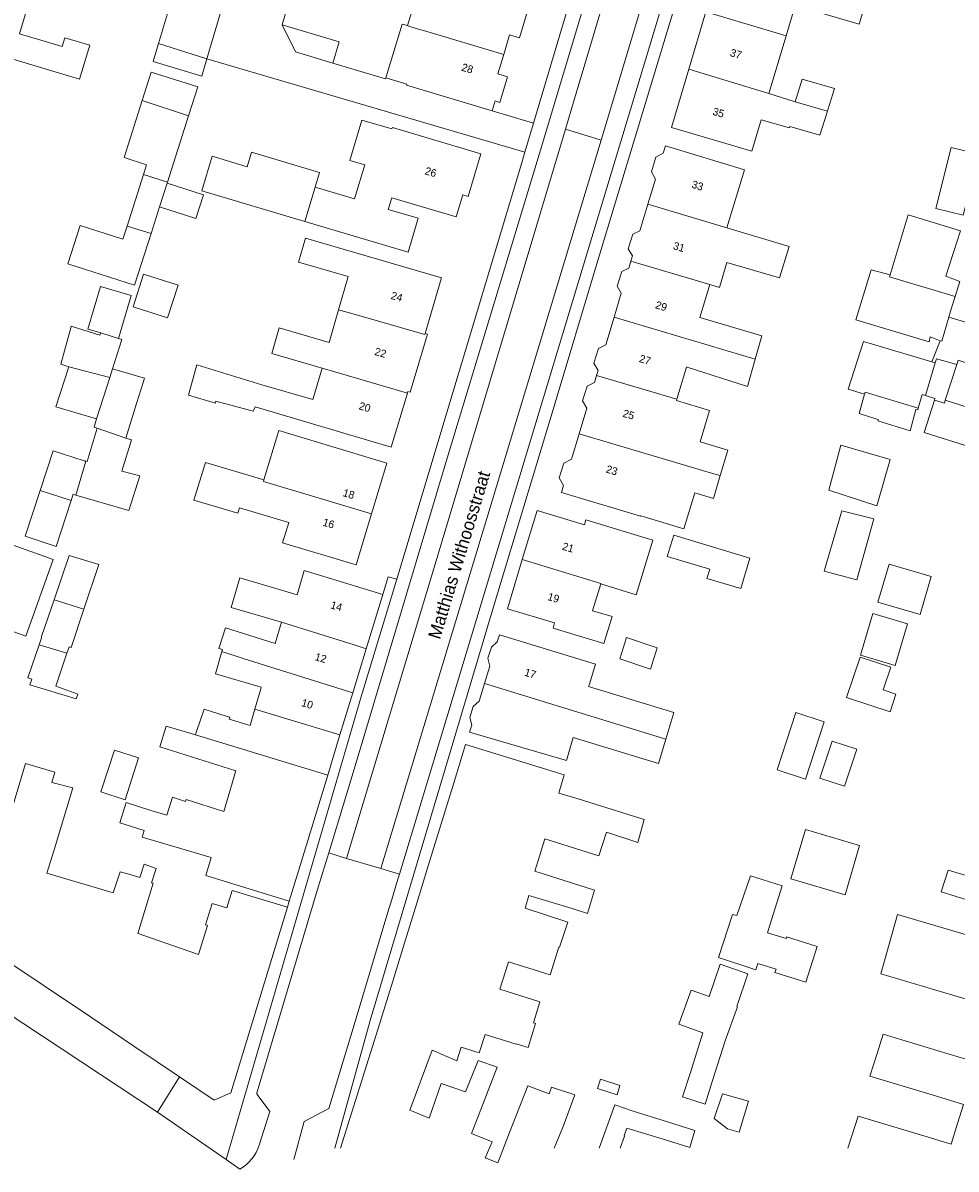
# Model space of a CAD drawing. Header units: metres. Extents: x 151448 to 154749, y 463108 to 465296.
# Tile 254 of 256: x 153968 to 154059, y 463110 to 463222. Entities that reach past the tile are written whole.
import ezdxf
from ezdxf.enums import TextEntityAlignment as Align

# ---------------------------------------------------------------- set-up
doc = ezdxf.new("R2010")
doc.units = ezdxf.units.M
for name, color, linetype, lineweight in [('B-PV-IE-TERREINAFSCHEIDING_KUNSTMATIG_MUUR-G', 253, 'Continuous', 9), ('B-PV-OG-BEBOUWING-GV', 1, 'Continuous', 9), ('B-PV-OG-BEBOUWING-T18', 2, 'Continuous', 9), ('B-PV-OG-TERREIN_ERF-GV', 253, 'Continuous', 9), ('B-PV-OG-TOPOGRAFIE-T18', 2, 'Continuous', 9), ('B-PV-VH-OPENVERHARDING_STRAATBAKSTEEN-GV', 253, 'Continuous', 9), ('B-PV-VH-OPENVERHARDING_TEGEL-GV', 253, 'Continuous', 9)]:
    doc.layers.add(name, color=color, linetype=linetype, lineweight=lineweight)
doc.styles.add('Drong', font='txt', dxfattribs={"height": 1.8})

msp = doc.modelspace()

# ---------------------------------------------------------------- linework, layer by layer
at = {"layer": 'B-PV-IE-TERREINAFSCHEIDING_KUNSTMATIG_MUUR-G', "flags": 128}
msp.add_lwpolyline([(154016.679, 463209.157), (153985.644, 463218.291)], dxfattribs=at)
at = {"layer": 'B-PV-OG-BEBOUWING-GV', "flags": 128}
for points in [[(154050.062, 463224.254), (154035.961, 463228.381), (154034.323, 463222.868), (154042.179, 463220.539), (154043.061, 463223.508), (154049.311, 463221.67)], [(153973.206, 463216.305), (153974.2, 463219.625), (153971.784, 463220.349), (153971.525, 463219.486), (153967.36, 463220.733), (153968.204, 463223.552), (153956.898, 463226.939), (153955.317, 463221.663)], [(153980.917, 463219.779), (153985.64, 463218.277), (153985.644, 463218.291), (153987.637, 463225.118), (153982.083, 463226.759), (153981.833, 463225.915), (153982.66, 463225.67)], [(154006.099, 463226.859), (154006.773, 463226.635), (154005.204, 463221.527), (154005.333, 463221.488), (154006.177, 463221.23), (154006.764, 463221.06), (154014.609, 463218.721), (154015.18, 463220.628), (154016.136, 463220.339), (154016.888, 463222.83), (154016.409, 463222.973), (154016.629, 463223.711)], [(154032.666, 463217.287), (154040.502, 463214.892), (154042.179, 463220.539), (154034.323, 463222.868)], [(153997.921, 463217.877), (153998.545, 463219.957), (153992.992, 463221.603), (153994.291, 463218.966)], [(154014.609, 463218.721), (154006.764, 463221.06), (154006.177, 463221.23), (154005.333, 463221.488), (154005.204, 463221.527), (154004.684, 463221.686), (154003.106, 463216.426), (154005.165, 463215.808), (154005.136, 463215.712), (154013.474, 463213.21), (154013.767, 463214.171), (154014.245, 463214.026), (154014.994, 463216.519), (154014.036, 463216.805)], [(153985.64, 463218.277), (153980.917, 463219.779), (153980.395, 463218.013), (153985.152, 463216.606)], [(154043.063, 463214.099), (154040.502, 463214.892), (154032.666, 463217.287), (154030.972, 463211.585), (154038.827, 463209.252), (154039.744, 463212.341), (154042.512, 463211.557), (154042.55, 463211.684), (154045.472, 463210.825), (154046.2, 463213.18)], [(153983.851, 463212.734), (153984.742, 463215.536), (153980.206, 463216.978), (153979.326, 463214.209)], [(154043.063, 463214.099), (154046.2, 463213.18), (154046.243, 463213.318), (154046.885, 463215.393), (154043.757, 463216.307)], [(153983.851, 463212.734), (153979.326, 463214.209), (153977.553, 463208.634), (153979.75, 463207.935), (153979.447, 463206.982), (153981.783, 463206.234)], [(153995.207, 463202.395), (154005.277, 463199.392), (154006.266, 463202.708), (154003.343, 463203.579), (154003.684, 463204.723), (154009.972, 463202.848), (154010.613, 463204.999), (154011.129, 463204.846), (154012.366, 463208.995), (154003.741, 463211.566), (154003.702, 463211.437), (154000.775, 463212.31), (153999.595, 463208.352), (154001.043, 463207.92), (154000.054, 463204.604), (153996.208, 463205.751)], [(154028.688, 463204.085), (154036.398, 463201.77), (154038.109, 463207.453), (154030.4, 463209.773), (154030.187, 463209.066), (154029.46, 463208.68), (154029.029, 463207.247), (154029.427, 463206.54)], [(154056.777, 463203.68), (154059.464, 463203.005), (154060.959, 463208.964), (154058.273, 463209.638)], [(153996.208, 463205.751), (153996.639, 463207.198), (153989.999, 463209.178), (153989.573, 463207.747), (153986.138, 463208.771), (153985.132, 463205.399), (153995.207, 463202.395)], [(153981.783, 463206.234), (153979.447, 463206.982), (153977.849, 463201.955), (153980.192, 463201.23), (153981.02, 463203.833), (153981.75, 463206.13)], [(153981.75, 463206.13), (153981.02, 463203.833), (153984.569, 463202.705), (153985.32, 463204.994)], [(154036.398, 463201.77), (154028.688, 463204.085), (154027.909, 463201.5), (154027.202, 463201.153), (154026.768, 463199.736), (154027.171, 463199.035), (154027.02, 463198.531), (154034.731, 463196.235), (154035.66, 463195.958), (154036.381, 463198.41), (154041.524, 463196.892), (154042.47, 463199.947)], [(154058.681, 463195.085), (154059.141, 463196.53), (154057.762, 463197.071), (154059.195, 463201.476), (154054.088, 463203.045), (154052.33, 463197.18), (154052.277, 463197.004)], [(153977.849, 463201.955), (153977.446, 463200.689), (153973.268, 463202.018), (153972.07, 463198.25), (153978.585, 463196.178), (153980.192, 463201.23)], [(153999.432, 463197.028), (153998.492, 463193.784), (154000, 463193.35), (154006.908, 463191.362), (154006.935, 463191.453), (154008.518, 463196.786), (154008.547, 463196.882), (153995.252, 463200.779), (153994.566, 463198.438)], [(154039.156, 463188.938), (154039.799, 463191.243), (154033.761, 463193.012), (154034.731, 463196.235), (154027.02, 463198.531), (154026.812, 463197.838), (154026.131, 463197.505), (154025.697, 463196.087), (154026.085, 463195.412), (154025.379, 463193.056)], [(153978.438, 463194.06), (153981.793, 463192.982), (153982.818, 463196.175), (153979.463, 463197.252)], [(154057.221, 463190.747), (154057.36, 463190.705), (154058.046, 463193.044), (154058.221, 463193.639), (154058.681, 463195.085), (154052.277, 463197.004), (154052.33, 463197.18), (154050.465, 463197.667), (154048.978, 463192.803), (154056.14, 463190.639), (154056.248, 463191.126)], [(153977.003, 463190.96), (153978.247, 463195.177), (153975.246, 463196.063), (153974.013, 463191.886), (153975.269, 463191.515)], [(153998.492, 463193.784), (153997.564, 463190.583), (153992.682, 463191.998), (153991.959, 463189.503), (153996.881, 463188.077), (154000, 463187.156), (154005.203, 463185.619), (154005.253, 463185.789), (154005.472, 463185.724), (154007.168, 463191.384), (154006.935, 463191.453), (154006.908, 463191.362), (154000, 463193.35)], [(154031.5, 463185.042), (154032.445, 463188.18), (154032.501, 463188.164), (154038.419, 463186.298), (154039.156, 463188.938), (154025.379, 463193.056), (154024.569, 463190.352), (154023.854, 463189.995), (154023.402, 463188.562), (154023.815, 463187.833), (154023.677, 463187.373)], [(154061.03, 463192.166), (154058.046, 463193.044), (154057.36, 463190.705), (154057.221, 463190.747), (154056.409, 463188.693), (154056.73, 463188.597), (154056.85, 463188.998), (154058.837, 463188.423), (154058.977, 463188.855), (154059.842, 463188.557)], [(153975.269, 463191.515), (153975.186, 463191.306), (153972.402, 463192.172), (153972.358, 463192.012), (153971.375, 463188.469), (153972.158, 463188.199), (153976.151, 463187.168), (153976.412, 463187.995), (153977.321, 463190.874), (153977.003, 463190.96)], [(154049.826, 463185.532), (154049.885, 463185.728), (154055.077, 463184.179), (154055.463, 463185.504), (154055.776, 463185.402), (154056.73, 463188.597), (154056.409, 463188.693), (154049.734, 463190.667), (154048.247, 463186.019)], [(153972.158, 463188.199), (153970.887, 463184.307), (153974.872, 463183.114), (153976.151, 463187.168)], [(153996.881, 463188.077), (153995.992, 463185.008), (153990.985, 463186.459), (153984.669, 463188.407), (153983.864, 463185.555), (153983.833, 463185.452), (153986.472, 463184.65), (153986.523, 463184.839), (153990.153, 463183.861), (153990.347, 463184.293), (154003.638, 463180.347), (154005.203, 463185.619), (154000, 463187.156)], [(154055.776, 463185.402), (154056.706, 463185.098), (154056.662, 463184.961), (154057.625, 463184.669), (154057.706, 463184.936), (154058.837, 463188.423), (154056.85, 463188.998), (154056.73, 463188.597)], [(153974.914, 463182.225), (153977.725, 463181.252), (153978.766, 463184.609), (153979.442, 463186.785), (153979.536, 463187.103), (153976.412, 463187.995), (153976.151, 463187.168), (153974.872, 463183.114), (153974.617, 463182.307)], [(154023.677, 463187.373), (154023.47, 463186.682), (154022.749, 463186.323), (154022.297, 463184.889), (154022.713, 463184.156), (154021.968, 463181.669), (154034.88, 463177.834), (154035.738, 463177.579), (154036.481, 463180.057), (154033.779, 463180.866), (154034.7, 463183.938), (154031.46, 463184.909), (154031.5, 463185.042)], [(154055.077, 463184.179), (154049.885, 463185.728), (154049.826, 463185.532), (154049.3, 463183.64), (154051.044, 463183.099), (154051.177, 463183.063), (154051.138, 463182.937), (154054.273, 463181.964), (154054.841, 463184.045), (154055.03, 463184.018)], [(154056.662, 463184.961), (154055.651, 463181.801), (154060.3, 463180.314), (154061.382, 463183.773), (154057.706, 463184.936), (154057.625, 463184.669)], [(153973.83, 463179.002), (153972.848, 463175.684), (153978.021, 463174.171), (153979.075, 463177.549), (153977.346, 463178.009), (153978.292, 463181.063), (153977.725, 463181.252), (153974.914, 463182.225), (153973.94, 463178.955)], [(153991.21, 463177.171), (153991.159, 463177.003), (154001.705, 463173.838), (154003.197, 463178.81), (153992.652, 463181.975)], [(154021.968, 463181.669), (154021.221, 463179.178), (154020.471, 463178.803), (154020.019, 463177.37), (154020.451, 463176.607), (154020.247, 463175.927), (154027.968, 463173.614), (154027.98, 463173.652), (154032.2, 463172.388), (154033.253, 463175.903), (154035.073, 463175.358), (154035.738, 463177.579), (154034.88, 463177.834)], [(154047.531, 463180.567), (154046.358, 463176.143), (154051.021, 463174.622), (154052.333, 463179.16)], [(153972.848, 463175.684), (153973.83, 463179.002), (153973.751, 463179.036), (153973.738, 463178.994), (153973.656, 463179.019), (153970.629, 463179.992), (153969.363, 463176.128), (153972.399, 463175.162), (153972.595, 463175.763), (153972.751, 463175.712)], [(154001.705, 463173.838), (153991.159, 463177.003), (153991.21, 463177.171), (153985.501, 463178.857), (153984.365, 463175.182), (153988.662, 463173.911), (153988.821, 463174.444), (153993.62, 463173.017), (153993.022, 463171.004), (154000.212, 463168.865)], [(153969.363, 463176.128), (153967.898, 463171.655), (153970.925, 463170.641), (153972.399, 463175.162)], [(154016.415, 463169.374), (154024.093, 463167.053), (154024.077, 463167), (154027.552, 463165.949), (154029.162, 463171.275), (154022.638, 463173.247), (154022.492, 463172.766), (154017.863, 463174.165)], [(154045.898, 463168.249), (154049.081, 463167.411), (154050.742, 463173.345), (154047.611, 463174.138)], [(154037.747, 463166.548), (154038.646, 463169.511), (154031.209, 463171.767), (154030.578, 463169.689), (154034.718, 463168.433), (154034.45, 463167.548)], [(153966.716, 463170.779), (153965.853, 463168.35), (153964.061, 463163.303), (153967.971, 463161.915), (153970.626, 463169.39)], [(153973.629, 463164.543), (153975.081, 463168.886), (153972.196, 463169.767), (153970.722, 463165.449)], [(154016.415, 463169.374), (154014.967, 463164.584), (154019.583, 463163.188), (154019.432, 463162.689), (154024.392, 463161.189), (154025.186, 463163.815), (154023.288, 463164.389), (154024.077, 463167), (154024.093, 463167.053)], [(153992.903, 463163.275), (154000, 463161.045), (154001.199, 463160.669), (154002.821, 463165.985), (153995.138, 463168.329), (153994.443, 463165.952), (153988.845, 463167.589), (153988.003, 463164.709)], [(154051.137, 463165.217), (154055.25, 463164.01), (154056.341, 463167.728), (154052.227, 463168.934)], [(153969.253, 463161.042), (153971.967, 463160.229), (153972.181, 463160.861), (153972.374, 463160.789), (153973.629, 463164.543), (153970.722, 463165.449), (153969.499, 463161.866), (153969.492, 463161.741)], [(154049.444, 463160.032), (154052.833, 463159.038), (154054.029, 463163.117), (154050.64, 463164.111)], [(153992.289, 463161.174), (153987.458, 463162.729), (153986.806, 463160.704), (153987.157, 463160.59), (153987.097, 463160.387), (153989.184, 463159.73), (153999.885, 463156.363), (154001.199, 463160.669), (154000, 463161.045), (153992.903, 463163.275)], [(154030.442, 463151.844), (154031.227, 463154.445), (154022.896, 463156.993), (154022.937, 463157.128), (154023.555, 463159.149), (154014.185, 463162.017), (154013.983, 463161.358), (154013.404, 463160.838), (154013.07, 463159.753), (154013.257, 463158.986), (154012.73, 463157.265)], [(154029.577, 463160.77), (154026.58, 463161.769), (154025.956, 463159.671), (154028.949, 463158.663)], [(153969.253, 463161.042), (153968.158, 463157.844), (153968.541, 463157.708), (153968.343, 463157.151), (153972.871, 463155.777), (153973.034, 463156.236), (153970.877, 463157.001), (153971.967, 463160.229)], [(153987.097, 463160.387), (153986.461, 463158.214), (153990.94, 463156.903), (153990.896, 463156.754), (153990.313, 463154.763), (153998.629, 463152.248), (153999.885, 463156.363), (153989.184, 463159.73)], [(154052.894, 463156.234), (154051.655, 463156.646), (154052.394, 463158.863), (154049.398, 463159.861), (154048.082, 463155.911), (154052.316, 463154.5)], [(154012.73, 463157.265), (154012.202, 463155.54), (154011.635, 463155.03), (154011.301, 463153.946), (154011.484, 463153.195), (154011.275, 463152.513), (154020.74, 463149.766), (154021.39, 463152.007), (154029.72, 463149.449), (154030.442, 463151.844)], [(153990.313, 463154.763), (153989.848, 463153.174), (153987.805, 463153.807), (153987.862, 463153.993), (153987.51, 463154.102), (153985.361, 463154.768), (153984.623, 463152.579), (153984.514, 463152.255), (153997.432, 463148.325), (153998.629, 463152.248)]]:
    msp.add_lwpolyline(points, close=True, dxfattribs=at)
at = {"layer": 'B-PV-OG-TERREIN_ERF-GV', "flags": 128}
for points in [[(154059.868, 463317.705), (154058.059, 463311.72), (154057.674, 463310.447), (154055.485, 463303.196), (154055.109, 463301.945), (154053.707, 463297.278), (154053.345, 463296.073), (154051.054, 463288.448), (154050.72, 463287.335), (154048.795, 463280.931), (154045.848, 463271.122), (154045.56, 463270.167), (154045.543, 463270.11), (154044.197, 463265.631), (154039.875, 463251.722), (154034.349, 463233.457), (154023.675, 463198.169), (154019.549, 463184.355), (154013.598, 463164.749), (154001.558, 463124.368), (153998.119, 463111.882)], [(154016.888, 463222.83), (154016.136, 463220.339), (154015.18, 463220.628), (154014.609, 463218.721), (154014.036, 463216.805), (154014.994, 463216.519), (154014.245, 463214.026), (154013.767, 463214.171), (154013.474, 463213.21), (154017.521, 463211.991), (154024.765, 463236.38)], [(153987.637, 463225.118), (153985.644, 463218.291), (154016.679, 463209.157), (154017.521, 463211.991), (154013.474, 463213.21), (154005.136, 463215.712), (154005.165, 463215.808), (154003.106, 463216.426), (154003.077, 463216.33), (153997.921, 463217.877), (153994.291, 463218.966), (153992.992, 463221.603), (153994.852, 463228.012)], [(153994.852, 463228.012), (153992.992, 463221.603), (153998.545, 463219.957), (153997.921, 463217.877), (154003.077, 463216.33), (154003.106, 463216.426), (154004.684, 463221.686), (154005.204, 463221.527), (154006.773, 463226.635)], [(153965.137, 463140.185), (153967.916, 463149.452), (153970.782, 463148.625), (153970.491, 463147.617), (153972.538, 463147.09), (153970.716, 463141.042), (153970.023, 463138.765), (153972.749, 463137.932), (153972.86, 463137.899), (153976.482, 463136.817), (153977.158, 463138.898), (153978.25, 463138.579), (153979.104, 463138.33), (153979.509, 463139.627), (153980.671, 463139.222), (153980.239, 463137.816), (153980.401, 463137.789), (153978.903, 463132.871), (153978.933, 463132.861), (153981.546, 463131.949), (153984.831, 463130.803), (153985.697, 463133.64), (153985.505, 463133.698), (153986.147, 463135.802), (153987.582, 463135.365), (153988.103, 463137.072), (153993.507, 463135.423), (153993.68, 463136.03), (153985.521, 463138.52), (153986.059, 463140.281), (153979.309, 463142.256), (153979.5, 463142.92), (153977.133, 463143.657), (153977.752, 463145.646), (153980.077, 463144.922), (153981.721, 463144.41), (153982.267, 463146.165), (153983.549, 463145.766), (153983.605, 463145.944), (153987.305, 463144.792), (153987.882, 463146.765), (153988.404, 463148.551), (153988.46, 463148.741), (153981.032, 463151.087), (153981.674, 463153.119), (153984.514, 463152.255), (153984.623, 463152.579), (153985.361, 463154.768), (153987.51, 463154.102), (153987.862, 463153.993), (153987.805, 463153.807), (153989.848, 463153.174), (153990.313, 463154.763), (153990.896, 463156.754), (153990.94, 463156.903), (153986.461, 463158.214), (153987.097, 463160.387), (153987.157, 463160.59), (153986.806, 463160.704), (153987.458, 463162.729), (153992.289, 463161.174), (153992.903, 463163.275), (153988.003, 463164.709), (153988.845, 463167.589), (153994.443, 463165.952), (153995.138, 463168.329), (154002.821, 463165.985), (154003.345, 463167.701), (154004.176, 463167.453), (154016.346, 463208.035), (154016.679, 463209.157), (153985.644, 463218.291), (153985.64, 463218.277), (153985.152, 463216.606), (153980.395, 463218.013), (153980.917, 463219.779), (153982.66, 463225.67)], [(154050.062, 463224.254), (154049.311, 463221.67), (154043.061, 463223.508), (154042.179, 463220.539), (154040.502, 463214.892), (154043.063, 463214.099), (154043.757, 463216.307), (154046.885, 463215.393), (154046.243, 463213.318), (154046.2, 463213.18), (154045.472, 463210.825), (154042.55, 463211.684), (154042.512, 463211.557), (154039.744, 463212.341), (154038.827, 463209.252), (154030.972, 463211.585), (154032.666, 463217.287), (154034.323, 463222.868)], [(154060.3, 463180.314), (154055.651, 463181.801), (154056.662, 463184.961), (154056.706, 463185.098), (154055.776, 463185.402), (154055.463, 463185.504), (154055.077, 463184.179), (154055.03, 463184.018), (154054.841, 463184.045), (154054.273, 463181.964), (154051.138, 463182.937), (154051.177, 463183.063), (154051.044, 463183.099), (154049.3, 463183.64), (154049.826, 463185.532), (154048.247, 463186.019), (154049.734, 463190.667), (154056.409, 463188.693), (154057.221, 463190.747), (154056.248, 463191.126), (154056.14, 463190.639), (154048.978, 463192.803), (154050.465, 463197.667), (154052.33, 463197.18), (154054.088, 463203.045), (154059.195, 463201.476), (154057.762, 463197.071), (154059.141, 463196.53), (154058.681, 463195.085), (154058.221, 463193.639), (154058.046, 463193.044), (154061.03, 463192.166)], [(154058.837, 463188.423), (154057.706, 463184.936), (154061.382, 463183.773)], [(153998.677, 463111.882), (154002.506, 463124.097), (154002.578, 463124.326), (154003.775, 463128.212), (154004.991, 463132.16), (154006.115, 463135.81), (154007.239, 463139.459), (154008.479, 463143.488), (154009.673, 463147.363), (154010.893, 463151.326), (154020.503, 463148.366), (154019.976, 463146.555), (154021.886, 463145.999), (154028.318, 463143.98), (154027.686, 463141.76), (154024.649, 463142.751), (154023.901, 463140.439), (154018.629, 463142.094), (154018.134, 463140.515), (154017.638, 463138.936), (154023.471, 463137.105), (154022.777, 463134.812), (154021.295, 463135.304), (154017.065, 463136.562), (154016.7, 463135.332), (154020.86, 463133.957), (154020.053, 463131.517), (154019.999, 463131.534), (154019.151, 463128.814), (154015.071, 463130.085), (154014.778, 463129.146), (154014.239, 463127.417), (154018.148, 463126.198), (154017.52, 463124.144), (154017.704, 463124.087), (154016.984, 463121.734), (154015.83, 463122.087), (154015.817, 463122.05), (154012.791, 463123.005), (154012.203, 463121.215), (154010.458, 463121.758), (154010.033, 463120.437), (154007.624, 463121.466), (154005.446, 463115.616), (154005.776, 463115.479), (154007.328, 463114.836), (154008.509, 463118.214), (154010.877, 463117.387), (154012.1, 463120.463), (154013.981, 463119.807), (154012.604, 463116.255), (154011.479, 463113.314), (154013.491, 463112.525), (154012.811, 463110.962), (154014.032, 463110.474), (154015.188, 463113.436), (154016.969, 463117.999), (154019.048, 463117.187), (154019.27, 463117.866), (154021.557, 463117.116), (154020.425, 463114.018), (154019.541, 463111.882)], [(153943.476, 463140.082), (153980.829, 463115.421), (153982.973, 463118.848), (153978.606, 463121.787), (153974.162, 463124.777), (153969.747, 463127.748), (153965.534, 463130.584)], [(154048.204, 463111.882), (154048.557, 463112.986), (154049.21, 463115.027), (154055.628, 463113.089), (154058.301, 463112.282), (154058.916, 463114.317), (154059.475, 463116.169), (154056.842, 463116.963), (154050.348, 463118.921), (154051.047, 463121.14), (154051.645, 463123.041), (154058.096, 463121.092), (154060.714, 463120.301), (154061.376, 463122.496), (154070.826, 463119.644), (154069.599, 463115.58), (154068.483, 463111.882)], [(154023.941, 463111.882), (154025.453, 463116.139), (154027.25, 463115.501), (154030.594, 463114.465), (154033.271, 463113.635), (154032.762, 463111.975), (154030.082, 463112.797), (154026.641, 463113.853), (154026.357, 463113.085), (154026.408, 463113.067), (154025.97, 463111.882)]]:
    msp.add_lwpolyline(points, dxfattribs=at)
for points in [[(153973.206, 463216.305), (153955.317, 463221.663), (153956.898, 463226.939), (153968.204, 463223.552), (153967.36, 463220.733), (153971.525, 463219.486), (153971.784, 463220.349), (153974.2, 463219.625)], [(153979.326, 463214.209), (153980.206, 463216.978), (153984.742, 463215.536), (153983.851, 463212.734), (153981.783, 463206.234), (153981.75, 463206.13), (153985.32, 463204.994), (153984.569, 463202.705), (153981.02, 463203.833), (153980.192, 463201.23), (153978.585, 463196.178), (153972.07, 463198.25), (153973.268, 463202.018), (153977.446, 463200.689), (153977.849, 463201.955), (153979.447, 463206.982), (153979.75, 463207.935), (153977.553, 463208.634)], [(153995.207, 463202.395), (153985.132, 463205.399), (153986.138, 463208.771), (153989.573, 463207.747), (153989.999, 463209.178), (153996.639, 463207.198), (153996.208, 463205.751), (154000.054, 463204.604), (154001.043, 463207.92), (153999.595, 463208.352), (154000.775, 463212.31), (154003.702, 463211.437), (154003.741, 463211.566), (154012.366, 463208.995), (154011.129, 463204.846), (154010.613, 463204.999), (154009.972, 463202.848), (154003.684, 463204.723), (154003.343, 463203.579), (154006.266, 463202.708), (154005.277, 463199.392)], [(154039.156, 463188.938), (154038.419, 463186.298), (154032.501, 463188.164), (154032.445, 463188.18), (154031.5, 463185.042), (154031.46, 463184.909), (154034.7, 463183.938), (154033.779, 463180.866), (154036.481, 463180.057), (154035.738, 463177.579), (154035.073, 463175.358), (154033.253, 463175.903), (154032.2, 463172.388), (154027.98, 463173.652), (154027.968, 463173.614), (154020.247, 463175.927), (154020.451, 463176.607), (154020.019, 463177.37), (154020.471, 463178.803), (154021.221, 463179.178), (154021.968, 463181.669), (154022.713, 463184.156), (154022.297, 463184.889), (154022.749, 463186.323), (154023.47, 463186.682), (154023.677, 463187.373), (154023.815, 463187.833), (154023.402, 463188.562), (154023.854, 463189.995), (154024.569, 463190.352), (154025.379, 463193.056), (154026.085, 463195.412), (154025.697, 463196.087), (154026.131, 463197.505), (154026.812, 463197.838), (154027.02, 463198.531), (154027.171, 463199.035), (154026.768, 463199.736), (154027.202, 463201.153), (154027.909, 463201.5), (154028.688, 463204.085), (154029.427, 463206.54), (154029.029, 463207.247), (154029.46, 463208.68), (154030.187, 463209.066), (154030.4, 463209.773), (154038.109, 463207.453), (154036.398, 463201.77), (154042.47, 463199.947), (154041.524, 463196.892), (154036.381, 463198.41), (154035.66, 463195.958), (154034.731, 463196.235), (154033.761, 463193.012), (154039.799, 463191.243)], [(154056.777, 463203.68), (154058.273, 463209.638), (154060.959, 463208.964), (154059.464, 463203.005)], [(153996.881, 463188.077), (153991.959, 463189.503), (153992.682, 463191.998), (153997.564, 463190.583), (153998.492, 463193.784), (153999.432, 463197.028), (153994.566, 463198.438), (153995.252, 463200.779), (154008.547, 463196.882), (154008.518, 463196.786), (154006.935, 463191.453), (154007.168, 463191.384), (154005.472, 463185.724), (154005.253, 463185.789), (154005.203, 463185.619), (154003.638, 463180.347), (153990.347, 463184.293), (153990.153, 463183.861), (153986.523, 463184.839), (153986.472, 463184.65), (153983.833, 463185.452), (153983.864, 463185.555), (153984.669, 463188.407), (153990.985, 463186.459), (153995.992, 463185.008)], [(153978.438, 463194.06), (153979.463, 463197.252), (153982.818, 463196.175), (153981.793, 463192.982)], [(153972.158, 463188.199), (153971.375, 463188.469), (153972.358, 463192.012), (153972.402, 463192.172), (153975.186, 463191.306), (153975.269, 463191.515), (153974.013, 463191.886), (153975.246, 463196.063), (153978.247, 463195.177), (153977.003, 463190.96), (153977.321, 463190.874), (153976.412, 463187.995), (153979.536, 463187.103), (153979.442, 463186.785), (153978.766, 463184.609), (153977.725, 463181.252), (153978.292, 463181.063), (153977.346, 463178.009), (153979.075, 463177.549), (153978.021, 463174.171), (153972.848, 463175.684), (153972.751, 463175.712), (153972.595, 463175.763), (153972.399, 463175.162), (153970.925, 463170.641), (153967.898, 463171.655), (153969.363, 463176.128), (153970.629, 463179.992), (153973.656, 463179.019), (153973.738, 463178.994), (153973.751, 463179.036), (153973.83, 463179.002), (153973.94, 463178.955), (153974.914, 463182.225), (153974.617, 463182.307), (153974.872, 463183.114), (153970.887, 463184.307)], [(153991.21, 463177.171), (153992.652, 463181.975), (154003.197, 463178.81), (154001.705, 463173.838), (154000.212, 463168.865), (153993.022, 463171.004), (153993.62, 463173.017), (153988.821, 463174.444), (153988.662, 463173.911), (153984.365, 463175.182), (153985.501, 463178.857)], [(154047.531, 463180.567), (154052.333, 463179.16), (154051.021, 463174.622), (154046.358, 463176.143)], [(154024.077, 463167), (154023.288, 463164.389), (154025.186, 463163.815), (154024.392, 463161.189), (154019.432, 463162.689), (154019.583, 463163.188), (154014.967, 463164.584), (154016.415, 463169.374), (154017.863, 463174.165), (154022.492, 463172.766), (154022.638, 463173.247), (154029.162, 463171.275), (154027.552, 463165.949)], [(154045.898, 463168.249), (154047.611, 463174.138), (154050.742, 463173.345), (154049.081, 463167.411)], [(153961.137, 463169.834), (153960.299, 463167.618), (153958.056, 463168.429), (153959.948, 463173.591), (153962.162, 463172.835), (153966.516, 463171.347), (153966.38, 463171.103), (153966.716, 463170.779), (153970.626, 463169.39), (153967.971, 463161.915), (153964.061, 463163.303), (153965.853, 463168.35), (153965.407, 463168.509)], [(154038.646, 463169.511), (154037.747, 463166.548), (154034.45, 463167.548), (154034.718, 463168.433), (154030.578, 463169.689), (154031.209, 463171.767)], [(153971.967, 463160.229), (153970.877, 463157.001), (153973.034, 463156.236), (153972.871, 463155.777), (153968.343, 463157.151), (153968.541, 463157.708), (153968.158, 463157.844), (153969.253, 463161.042), (153969.492, 463161.741), (153969.499, 463161.866), (153970.722, 463165.449), (153972.196, 463169.767), (153975.081, 463168.886), (153973.629, 463164.543), (153972.374, 463160.789), (153972.181, 463160.861)], [(154051.137, 463165.217), (154052.227, 463168.934), (154056.341, 463167.728), (154055.25, 463164.01)], [(153980.829, 463115.421), (153987.522, 463110.79), (154000.74, 463156.093), (154004.176, 463167.453), (154003.345, 463167.701), (154002.821, 463165.985), (154001.199, 463160.669), (153999.885, 463156.363), (153998.629, 463152.248), (153997.432, 463148.325), (153996.203, 463144.297), (153994.998, 463140.35), (153993.68, 463136.03), (153993.507, 463135.423), (153987.982, 463117.312), (153986.334, 463116.586), (153982.973, 463118.848)], [(154049.444, 463160.032), (154050.64, 463164.111), (154054.029, 463163.117), (154052.833, 463159.038)], [(154029.72, 463149.449), (154021.39, 463152.007), (154020.74, 463149.766), (154011.275, 463152.513), (154011.484, 463153.195), (154011.301, 463153.946), (154011.635, 463155.03), (154012.202, 463155.54), (154012.73, 463157.265), (154013.257, 463158.986), (154013.07, 463159.753), (154013.404, 463160.838), (154013.983, 463161.358), (154014.185, 463162.017), (154023.555, 463159.149), (154022.937, 463157.128), (154022.896, 463156.993), (154031.227, 463154.445), (154030.442, 463151.844)], [(154029.577, 463160.77), (154028.949, 463158.663), (154025.956, 463159.671), (154026.58, 463161.769)], [(154052.894, 463156.234), (154052.316, 463154.5), (154048.082, 463155.911), (154049.398, 463159.861), (154052.394, 463158.863), (154051.655, 463156.646)], [(154041.293, 463148.849), (154043.13, 463154.433), (154045.898, 463153.523), (154044.062, 463147.938)], [(154049.081, 463150.87), (154047.873, 463147.244), (154045.455, 463148.027), (154046.664, 463151.653)], [(153976.603, 463150.781), (153978.975, 463150.026), (153977.672, 463145.928), (153975.299, 463146.682)], [(154044.063, 463143.012), (154049.349, 463141.466), (154047.937, 463136.638), (154042.651, 463138.184)], [(154060.857, 463138.205), (154060.243, 463136.017), (154057.323, 463136.935), (154058.002, 463139.047)], [(154040.584, 463133.69), (154040.348, 463132.937), (154042.175, 463132.363), (154042.207, 463132.544), (154045.191, 463131.607), (154044.093, 463128.111), (154041.086, 463129.055), (154041.188, 463129.379), (154039.408, 463129.938), (154039.217, 463129.327), (154035.56, 463130.531), (154036.95, 463134.724), (154037.376, 463134.603), (154038.686, 463138.502), (154041.786, 463137.524)], [(154061.922, 463125.098), (154062.111, 463125.734), (154058.435, 463126.83), (154051.414, 463128.924), (154053.048, 463134.729), (154060.345, 463132.578), (154073.362, 463128.707), (154071.075, 463121.112), (154061.58, 463123.97), (154061.92, 463125.099)], [(154032.794, 463119.193), (154034.05, 463123.158), (154031.703, 463124.007), (154032.909, 463127.341), (154034.666, 463126.705), (154035.733, 463129.85), (154038.449, 463128.928), (154037.363, 463125.729), (154037.419, 463125.709), (154036.214, 463122.375), (154034.986, 463118.498), (154034.26, 463116.203), (154032.067, 463116.898)], [(154025.675, 463117.103), (154023.777, 463117.709), (154024.064, 463118.626), (154025.958, 463118.011)], [(154035.139, 463114.782), (154035.95, 463117.187), (154038.49, 463116.484), (154037.584, 463113.471), (154036.463, 463113.782)]]:
    msp.add_lwpolyline(points, close=True, dxfattribs=at)
at = {"layer": 'B-PV-VH-OPENVERHARDING_STRAATBAKSTEEN-GV', "flags": 128}
for points in [[(154026.173, 463235.99), (154018.303, 463209.685), (154009.096, 463179.273), (154000, 463148.91), (153997.527, 463140.724), (153999.269, 463140.199), (154008.398, 463170.568), (154020.627, 463211.402), (154021.687, 463214.941), (154027.807, 463235.448), (154027.133, 463235.654)], [(154031.327, 463234.368), (154027.807, 463235.448), (154021.687, 463214.941), (154020.627, 463211.402), (154024.115, 463210.349), (154024.829, 463212.715)], [(154004.424, 463138.662), (154029.801, 463222.707), (154033.096, 463233.79), (154032.288, 463234.072), (154031.327, 463234.368), (154024.829, 463212.715), (154024.115, 463210.349), (154013.056, 463173.706), (154002.611, 463139.204)], [(153999.269, 463140.199), (154002.611, 463139.204), (154013.056, 463173.706), (154024.115, 463210.349), (154020.627, 463211.402), (154008.398, 463170.568)]]:
    msp.add_lwpolyline(points, close=True, dxfattribs=at)
at = {"layer": 'B-PV-VH-OPENVERHARDING_TEGEL-GV', "flags": 128}
for points in [[(153997.527, 463140.724), (154000, 463148.91), (154009.096, 463179.273), (154018.303, 463209.685), (154026.173, 463235.99), (154024.765, 463236.38), (154017.521, 463211.991), (154016.679, 463209.157), (154016.346, 463208.035), (154004.176, 463167.453), (154000.74, 463156.093), (153987.522, 463110.79), (153988.867, 463109.853)], [(153998.119, 463111.882), (154001.558, 463124.368), (154013.598, 463164.749), (154019.549, 463184.355), (154023.675, 463198.169), (154034.349, 463233.457), (154033.096, 463233.79), (154029.801, 463222.707), (154004.424, 463138.662), (154004.272, 463138.157), (154003.577, 463135.853), (154003.398, 463135.26), (154000, 463123.931), (153997.555, 463115.773), (153995.143, 463114.5), (153994.125, 463110.787)], [(153990.53, 463117.413), (153996.514, 463137.373), (153996.701, 463137.989), (153997.374, 463140.219), (153997.527, 463140.724)], [(153990.736, 463112.196), (153991.788, 463115.467), (153990.64, 463117.018)]]:
    msp.add_lwpolyline(points, dxfattribs=at)
at = {"layer": 'B-PV-VH-OPENVERHARDING_TEGEL-GV'}
for points in [[(153990.64, 463117.018, -0.3544387), (153990.53, 463117.413)], [(153988.867, 463109.853, 0.1956651), (153990.736, 463112.196)]]:
    msp.add_lwpolyline(points, format="xyb", dxfattribs=at)

# ---------------------------------------------------------------- texts
at = {"layer": 'B-PV-OG-BEBOUWING-T18', "style": 'Drong'}
for s, rotation, p in [('37', 343.4, (154037.28, 463218.773)), ('28', 343.3, (154011.067, 463217.351)), ('35', 343.4, (154035.577, 463213.039)), ('26', 343.7, (154007.49, 463207.228)), ('33', 343.3, (154033.53, 463205.913)), ('31', 343.3, (154031.725, 463199.912)), ('24', 343.8, (154004.176, 463195.065)), ('29', 343.3, (154029.987, 463194.137)), ('22', 343.8, (154002.589, 463189.591)), ('27', 343.3, (154028.411, 463188.897)), ('20', 343.8, (154001.049, 463184.279)), ('25', 343.3, (154026.802, 463183.548)), ('23', 343.3, (154025.164, 463178.103)), ('18', 343.3, (153999.488, 463175.796)), ('16', 343.3, (153997.522, 463172.913)), ('21', 343.8, (154020.901, 463170.569)), ('19', 343.8, (154019.472, 463165.65)), ('14', 343.7, (153998.284, 463164.834)), ('12', 343.7, (153996.753, 463159.779)), ('17', 343.3, (154017.211, 463158.258)), ('10', 343.7, (153995.439, 463155.288))]:
    msp.add_text(s, height=0.75, rotation=rotation, dxfattribs=at).set_placement(p, align=Align.MIDDLE)
at = {"layer": 'B-PV-OG-TOPOGRAFIE-T18', "style": 'Drong'}
msp.add_text('Matthias Withoosstraat', height=1.25, rotation=73.2, dxfattribs=at).set_placement((154010.226, 463169.838), align=Align.MIDDLE)

doc.saveas('drawing.dxf')
